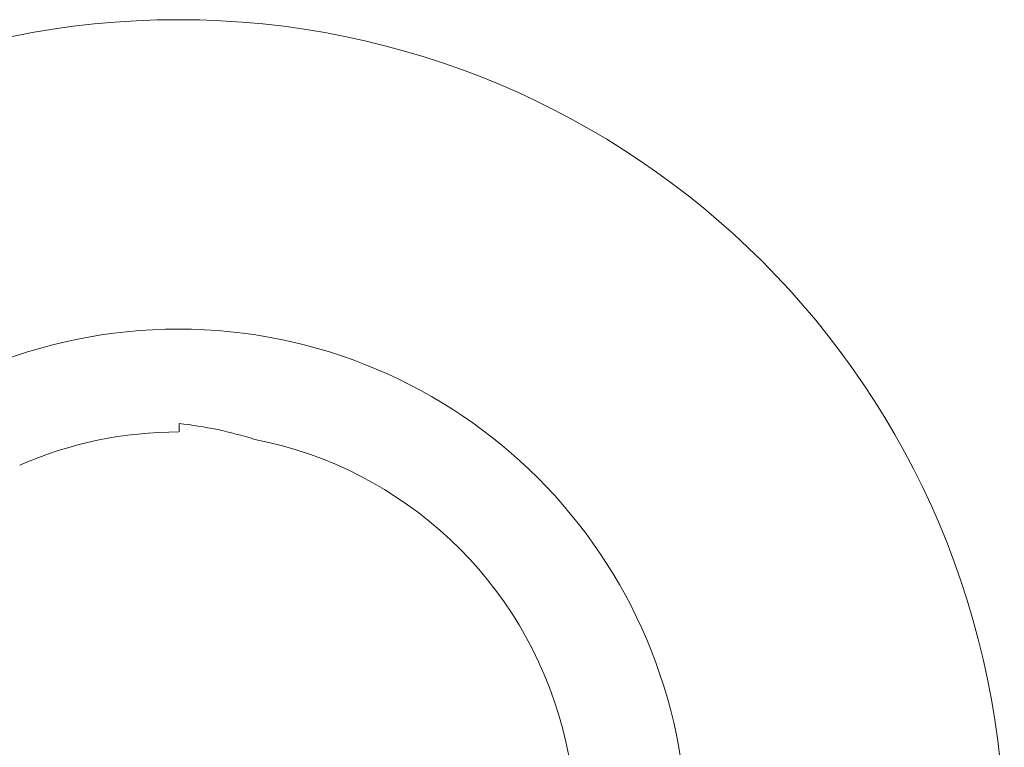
# Model space of a CAD drawing. Header units: millimetres. Extents: x 990 to 1809, y 0 to 562.
# Tile 179 of 256: x 1202.42 to 1205.52, y 475.25 to 477.54. Entities that reach past the tile are written whole.
import ezdxf

# ---------------------------------------------------------------- set-up
doc = ezdxf.new("R2010")
doc.units = ezdxf.units.MM
doc.layers.add('1', color=7, linetype='Continuous', true_color=0xffffff)

msp = doc.modelspace()

# ---------------------------------------------------------------- linework, layer by layer
at = {"layer": '1', "color": 7, "linetype": 'Continuous', "lineweight": 18}
msp.add_line((1202.9221, 476.2401), (1202.9221, 476.2667), dxfattribs=at)
for centre, major_axis in [((1202.9205, 474.9382), (-2.6, 0)), ((1202.9205, 474.9643), (1.6, 0))]:
    msp.add_ellipse(centre, major_axis=major_axis, ratio=0.999657, dxfattribs=at)
for start_param, end_param in [(1.569539, 1.982293), (4.300892, 7.66033)]:
    msp.add_ellipse((1202.9205, 474.9905), major_axis=(1.25, 0), ratio=0.999657, start_param=start_param, end_param=end_param, dxfattribs=at)
msp.add_open_spline([(1202.9221, 476.2667), (1203.0037, 476.2578), (1203.0833, 476.2411), (1203.161, 476.2167)], degree=3, dxfattribs=at)

doc.saveas('drawing.dxf')
